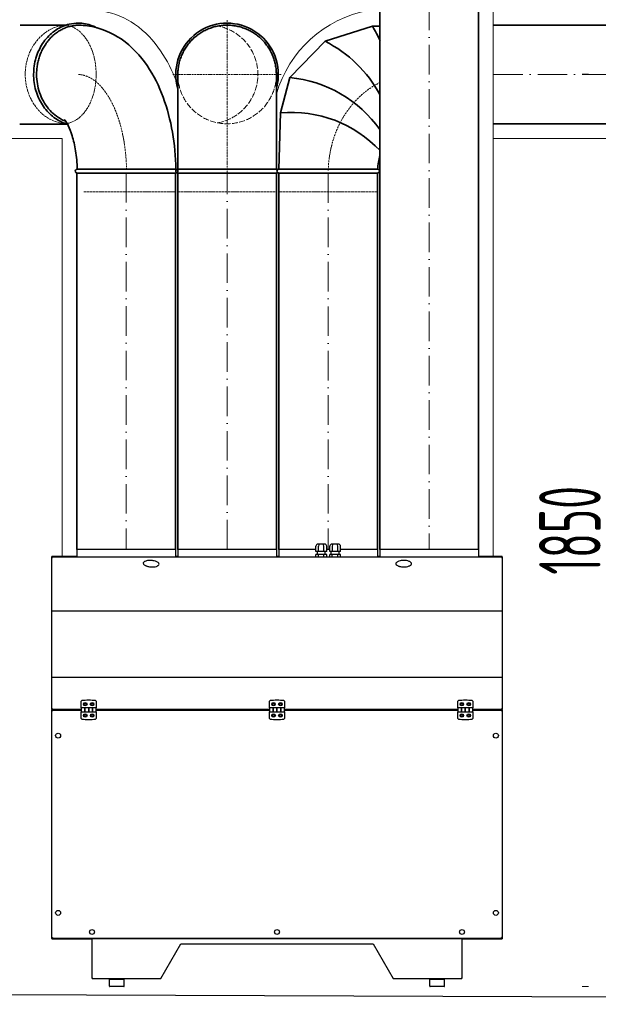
# Model space of a CAD drawing. Header units: millimetres. Extents: x -118717 to 8962, y 22910 to 145283.
# Tile 55 of 193: x -114637 to -113463, y 114164 to 116161. Entities that reach past the tile are written whole.
import ezdxf

# ---------------------------------------------------------------- set-up
doc = ezdxf.new("R2010")
doc.units = ezdxf.units.MM
doc.linetypes.add('ACAD_ISO02W100', pattern=[15, 12, -3])
doc.linetypes.add('ACAD_ISO10W100', pattern=[18, 12, -3, 0, -3])
for name, color, linetype, lineweight in [('UT_KOTY - DIMENZE', 7, 'Continuous', 5), ('VZT_01 SUP (PŘÍVOD) - OBRYS', 5, 'Continuous', 35), ('VZT_02 SUP (PŘÍVOD) - OSA', 5, 'ACAD_ISO10W100', 5), ('VZT_05 ETA (ODVOD) - OBRYS', 6, 'Continuous', 35), ('VZT_06 ETA (ODVOD) - OSA', 6, 'ACAD_ISO10W100', 5), ('VZT_08 ETA (ODVOD) - SKRYTÉ', 6, 'ACAD_ISO02W100', 5), ('VZT_09 ODA (SÁNÍ) - OBRYS', 3, 'Continuous', 35), ('VZT_0C ODA (SÁNÍ)', 3, 'Continuous', 35), ('VZT_10 ODA (SÁNÍ) - OSA', 3, 'ACAD_ISO10W100', 5), ('VZT_13 EHA (VÝFUK) - OBRYS', 14, 'Continuous', 35), ('VZT_14 EHA (VÝFUK) - OSA', 14, 'ACAD_ISO10W100', 5), ('VZT_21 ZAŘÍZENÍ - OBRYS', 1, 'Continuous', 30), ('VZT_IZOLACE - TEPELNÁ', 6, 'IZOLACE TEPELNA', 13)]:
    doc.layers.add(name, color=color, linetype=linetype, lineweight=lineweight)
for name, color, linetype, lineweight, plot in [('VZT_03 SUP (PŘÍVOD) - NETISK', 8, 'ACAD_ISO02W100', 5, False), ('VZT_07 ETA (ODVOD) - NETISK', 8, 'ACAD_ISO02W100', 5, False), ('VZT_11 ODA (SÁNÍ) - NETISK', 8, 'ACAD_ISO02W100', 5, False)]:
    doc.layers.add(name, color=color, linetype=linetype, lineweight=lineweight, plot=plot)
doc.styles.add('ISOCP 2.5', font='isocp.shx', dxfattribs={"width": 0.6, "height": 2.5})
doc.styles.get("Standard").update_dxf_attribs({"font": 'arial.ttf'})
doc.linetypes.add('IZOLACE TEPELNA', pattern='A,12.7,-1.5,["T",Standard,S=2.54,R=0,X=0,Y=-1.27],-3', length=17.2)

msp = doc.modelspace()

# ---------------------------------------------------------------- linework, layer by layer
at = {"color": 8}
msp.add_line((-117722.3, 114194.1), (-108932.5, 114164.1), dxfattribs=at)
at = {"layer": 'UT_KOTY - DIMENZE'}
for p, q in [((-113483.1, 116050.3), (-113495.6, 116050.3)), ((-113483.1, 114200.3), (-113495.6, 114200.3))]:
    msp.add_line(p, q, dxfattribs=at)
at = {"layer": 'VZT_01 SUP (PŘÍVOD) - OBRYS'}
for p, q in [((-114017.2, 116117.3), (-113921.1, 116147.7)), ((-113921.1, 116147.7), (-113906, 116148.1)), ((-114088.8, 116043.8), (-114017.2, 116117.3)), ((-114107.5, 115972), (-114088.8, 116043.8)), ((-114111, 115857.9), (-114107.5, 115972)), ((-113960.9, 115857.9), (-114111, 115857.9)), ((-113961, 115850), (-114111, 115850)), ((-113911, 115850), (-113961, 115850))]:
    msp.add_line(p, q, dxfattribs=at)
for points in [[(-112779.4, 116150), (-113676.1, 116150)], [(-112779.4, 115950), (-113676.1, 115950)], [(-114111, 115086.5), (-114111, 115850)], [(-113911, 115086.5), (-113911, 115850)]]:
    msp.add_lwpolyline(points, dxfattribs=at)
for centre, radius, start, end in [((-114279.4, 115940.8), 413.8, 25.4941, 29.9916), ((-114135.6, 115884.3), 261.3, 28.5366, 63.074), ((-114113.4, 115790.3), 254.7, 35.4774, 84.4527), ((-114085.1, 115727.1), 245.9, 43.224, 95.2202), ((-114111, 115854), 4, 90, 270), ((-113911, 115854), 4, 270, 86.503)]:
    msp.add_arc(centre, radius, start, end, dxfattribs=at)
msp.add_open_spline([(-113910.7, 115857.9), (-113910.2, 115867.4), (-113908.5, 115876.8), (-113906, 115885.6)], degree=3, dxfattribs=at)
msp.add_open_spline([(-113910.7, 115857.9), (-113910.8, 115857.9), (-113911.6, 115857.9), (-113916.3, 115857.9), (-113921.7, 115857.9), (-113936.8, 115857.9), (-113946.4, 115857.9), (-113958.6, 115857.9), (-113959.7, 115857.9), (-113960.9, 115857.9)], degree=3, knots=[367.976693, 367.976693, 367.976693, 367.976693, 390.710875, 390.710875, 429.832624, 429.832624, 468.991563, 468.991563, 473.053633, 473.053633, 473.053633, 473.053633], dxfattribs=at)
at = {"layer": 'VZT_02 SUP (PŘÍVOD) - OSA', "ltscale": 5}
for points in [[(-113676.1, 116050), (-112779.4, 116050)], [(-114011, 115850), (-114011, 115086.5)]]:
    msp.add_lwpolyline(points, dxfattribs=at)
at = {"layer": 'VZT_02 SUP (PŘÍVOD) - OSA', "ltscale": 0.3}
msp.add_open_spline([(-114010.9, 115855.5), (-114010.8, 115862.2), (-114010.3, 115869), (-114008.6, 115883.7), (-114007.3, 115891.6), (-114004.4, 115904.7), (-114003.1, 115909.8), (-114000.1, 115919.9), (-113998.5, 115924.8), (-113994.9, 115934.4), (-113992.9, 115939.1), (-113987.9, 115949.9), (-113984.8, 115956), (-113978.3, 115967.1), (-113974.9, 115972.2), (-113967.9, 115982.1), (-113964.1, 115986.9), (-113956.8, 115995.4), (-113953.2, 115999.1), (-113946.8, 116005.4), (-113943.9, 116008), (-113939.7, 116011.7), (-113938.3, 116012.8), (-113935.6, 116015), (-113934.2, 116016.1), (-113930, 116019.3), (-113927.1, 116021.3), (-113918.4, 116027.1), (-113912.4, 116030.6), (-113906.1, 116033.7), (-113906.1, 116033.7), (-113906, 116033.8)], degree=3, knots=[4.740305, 4.740305, 4.740305, 4.740305, 4.84117, 4.84117, 4.962452, 4.962452, 5.043284, 5.043284, 5.12187, 5.12187, 5.200456, 5.200456, 5.305852, 5.305852, 5.40208, 5.40208, 5.498307, 5.498307, 5.581323, 5.581323, 5.644651, 5.644651, 5.673667, 5.673667, 5.702683, 5.702683, 5.760714, 5.760714, 5.876778, 5.876778, 5.878239, 5.878239, 5.878239, 5.878239], dxfattribs=at)
at = {"layer": 'VZT_03 SUP (PŘÍVOD) - NETISK', "ltscale": 0.4}
for p, q in [((-114111, 115850), (-114111, 115812)), ((-113911, 115850), (-113911, 115812)), ((-113961, 115812), (-114111, 115812)), ((-113911, 115812), (-113961, 115812))]:
    msp.add_line(p, q, dxfattribs=at)
at = {"layer": 'VZT_05 ETA (ODVOD) - OBRYS'}
for p, q in [((-114316.2, 116050), (-114316.2, 115858.1)), ((-114116.2, 115858.1), (-114116.2, 116050)), ((-114316.2, 115858.1), (-114116.2, 115858.1)), ((-114316.2, 115850.1), (-114116.2, 115850.1))]:
    msp.add_line(p, q, dxfattribs=at)
for points in [[(-114316.2, 115850.1), (-114316.2, 115086.6)], [(-114116.2, 115850.1), (-114116.2, 115086.6)]]:
    msp.add_lwpolyline(points, dxfattribs=at)
for centre, radius, start, end in [((-114216.2, 116050.1), 104, 0, 195.9424), ((-114216.2, 116050.1), 104, 344.0576, 0), ((-114316.2, 115854.1), 4, 90, 270), ((-114116.2, 115854.1), 4, 47.9113, 90), ((-114116.2, 115854.1), 4, 270, 308.4968)]:
    msp.add_arc(centre, radius, start, end, dxfattribs=at)
msp.add_open_spline([(-114116.2, 116050), (-114116.2, 116051.6), (-114116.2, 116053.1), (-114116.3, 116056.3), (-114116.5, 116057.9), (-114116.8, 116061.2), (-114117, 116062.9), (-114117.5, 116066.2), (-114117.7, 116067.8), (-114118.4, 116071.1), (-114118.8, 116072.8), (-114119.6, 116076), (-114120, 116077.6), (-114121, 116080.8), (-114121.5, 116082.3), (-114122.6, 116085.4), (-114123.2, 116086.8), (-114124.4, 116089.7), (-114125, 116091.1), (-114126.4, 116094), (-114127.1, 116095.5), (-114128.6, 116098.4), (-114129.5, 116099.9), (-114131.2, 116102.7), (-114132.1, 116104.2), (-114133.9, 116107), (-114134.9, 116108.3), (-114136.9, 116111), (-114137.9, 116112.3), (-114140, 116114.9), (-114141.1, 116116.1), (-114143.3, 116118.5), (-114144.4, 116119.6), (-114146.5, 116121.8), (-114147.7, 116122.9), (-114150.1, 116125.1), (-114151.3, 116126.1), (-114153.8, 116128.2), (-114155.1, 116129.2), (-114157.8, 116131.2), (-114159.2, 116132.2), (-114162, 116134.1), (-114163.4, 116135), (-114166.3, 116136.7), (-114167.7, 116137.5), (-114170.7, 116139.1), (-114172.1, 116139.8), (-114175, 116141.2), (-114176.5, 116141.8), (-114179.3, 116143), (-114180.8, 116143.6), (-114183.8, 116144.6), (-114185.4, 116145.2), (-114188.5, 116146.1), (-114190.1, 116146.6), (-114193.4, 116147.4), (-114195, 116147.8), (-114198.3, 116148.4), (-114200, 116148.7), (-114203.3, 116149.2), (-114204.9, 116149.4), (-114208.2, 116149.7), (-114209.8, 116149.8), (-114213, 116150), (-114214.6, 116150), (-114216.2, 116150), (-114217.7, 116150), (-114219.3, 116150), (-114222.5, 116149.8), (-114224.1, 116149.7), (-114227.4, 116149.4), (-114229, 116149.2), (-114232.3, 116148.7), (-114234, 116148.4), (-114237.3, 116147.8), (-114238.9, 116147.4), (-114242.2, 116146.6), (-114243.8, 116146.1), (-114247, 116145.2), (-114248.5, 116144.6), (-114251.5, 116143.6), (-114253, 116143), (-114255.8, 116141.8), (-114257.3, 116141.2), (-114260.2, 116139.8), (-114261.6, 116139.1), (-114264.6, 116137.5), (-114266, 116136.7), (-114268.9, 116135), (-114270.3, 116134.1), (-114273.1, 116132.2), (-114274.5, 116131.2), (-114277.2, 116129.2), (-114278.5, 116128.2), (-114281, 116126.1), (-114282.2, 116125.1), (-114284.6, 116122.9), (-114285.8, 116121.8), (-114287.9, 116119.6), (-114289, 116118.5), (-114291.2, 116116.1), (-114292.3, 116114.9), (-114294.4, 116112.3), (-114295.4, 116111), (-114297.4, 116108.3), (-114298.4, 116107), (-114300.2, 116104.2), (-114301.1, 116102.7), (-114302.8, 116099.9), (-114303.7, 116098.4), (-114305.2, 116095.5), (-114305.9, 116094), (-114307.3, 116091.1), (-114307.9, 116089.7), (-114309.1, 116086.8), (-114309.7, 116085.4), (-114310.8, 116082.3), (-114311.3, 116080.8), (-114312.3, 116077.6), (-114312.7, 116076), (-114313.5, 116072.8), (-114313.9, 116071.1), (-114314.6, 116067.8), (-114314.8, 116066.2), (-114315.3, 116062.9), (-114315.5, 116061.2), (-114315.8, 116057.9), (-114316, 116056.3), (-114316.1, 116053.1), (-114316.2, 116051.6), (-114316.2, 116050)], degree=3, knots=[-148.058014, -148.058014, -148.058014, -148.058014, -143.505913, -143.505913, -138.87378, -138.87378, -134.241647, -134.241647, -129.609514, -129.609514, -124.977381, -124.977381, -120.345248, -120.345248, -115.713115, -115.713115, -111.080982, -111.080982, -106.451331, -106.451331, -101.82168, -101.82168, -97.192029, -97.192029, -92.562378, -92.562378, -87.932727, -87.932727, -83.303076, -83.303076, -78.673425, -78.673425, -74.043774, -74.043774, -69.415617, -69.415617, -64.787461, -64.787461, -60.159305, -60.159305, -55.531148, -55.531148, -50.902992, -50.902992, -46.274836, -46.274836, -41.646679, -41.646679, -37.018523, -37.018523, -32.391208, -32.391208, -27.763892, -27.763892, -23.136577, -23.136577, -18.509262, -18.509262, -13.881946, -13.881946, -9.254631, -9.254631, -4.627315, -4.627315, 0, 0, 0, 4.627315, 4.627315, 9.254631, 9.254631, 13.881946, 13.881946, 18.509262, 18.509262, 23.136577, 23.136577, 27.763892, 27.763892, 32.391208, 32.391208, 37.018523, 37.018523, 41.646679, 41.646679, 46.274836, 46.274836, 50.902992, 50.902992, 55.531148, 55.531148, 60.159305, 60.159305, 64.787461, 64.787461, 69.415617, 69.415617, 74.043774, 74.043774, 78.673425, 78.673425, 83.303076, 83.303076, 87.932727, 87.932727, 92.562378, 92.562378, 97.192029, 97.192029, 101.82168, 101.82168, 106.451331, 106.451331, 111.080982, 111.080982, 115.713115, 115.713115, 120.345248, 120.345248, 124.977381, 124.977381, 129.609514, 129.609514, 134.241647, 134.241647, 138.87378, 138.87378, 143.505913, 143.505913, 148.058014, 148.058014, 148.058014, 148.058014], dxfattribs=at)
for points in [[(-114316.2, 116050), (-114316.2, 116050), (-114316.2, 116050), (-114316.2, 116050)], [(-114116.2, 116050), (-114116.2, 116050), (-114116.2, 116050), (-114116.2, 116050)]]:
    msp.add_open_spline(points, degree=3, dxfattribs=at)
at = {"layer": 'VZT_06 ETA (ODVOD) - OSA', "ltscale": 0.3}
for p in [(-114216.2, 116160.1), (-114326.2, 116050.1), (-114106.2, 116050.1), (-114216.2, 115850.1)]:
    msp.add_line(p, (-114216.2, 116050.1), dxfattribs=at)
at = {"layer": 'VZT_06 ETA (ODVOD) - OSA', "ltscale": 5}
msp.add_lwpolyline([(-114216.2, 115086.6), (-114216.2, 115850.1)], dxfattribs=at)
at = {"layer": 'VZT_07 ETA (ODVOD) - NETISK', "ltscale": 0.4}
for p, q in [((-114316.2, 115850.1), (-114316.2, 115812.1)), ((-114116.2, 115850.1), (-114116.2, 115812.1)), ((-114316.2, 115812.1), (-114116.2, 115812.1))]:
    msp.add_line(p, q, dxfattribs=at)
at = {"layer": 'VZT_08 ETA (ODVOD) - SKRYTÉ'}
msp.add_circle((-114216.2, 116050.1), 100, dxfattribs=at)
msp.add_arc((-114253.7, 116050.1), 100, 280.8069, 79.1931, dxfattribs=at)
at = {"layer": 'VZT_09 ODA (SÁNÍ) - OBRYS'}
for p, q in [((-114520.1, 115850.1), (-114506.7, 115850.1)), ((-114506.7, 115858.1), (-114320.1, 115858.1)), ((-114506.7, 115850.1), (-114320.1, 115850.1))]:
    msp.add_line(p, q, dxfattribs=at)
for points in [[(-114521, 115086.5), (-114521, 115850.1)], [(-114321, 115086.5), (-114321, 115850.1)]]:
    msp.add_lwpolyline(points, dxfattribs=at)
for centre, start, end in [((-114520.1, 115854.1), 91.5245, 270), ((-114320.1, 115854.1), 270, 90)]:
    msp.add_arc(centre, 4, start, end, dxfattribs=at)
for points, knots in [([(-114540.1, 115949.2), (-114543.9, 115950.4), (-114547.7, 115951.7), (-114560.3, 115957.5), (-114568.7, 115963.2), (-114583.5, 115977.3), (-114589.9, 115985.8), (-114600.1, 116004.6), (-114603.9, 116015), (-114608.4, 116036.6), (-114609.2, 116047.8), (-114607.5, 116070), (-114605.2, 116080.9), (-114597.5, 116101.4), (-114592.2, 116110.9), (-114579.4, 116127.6), (-114571.7, 116134.7), (-114554.9, 116145.8), (-114545.8, 116149.8), (-114530.3, 116153.4), (-114524.2, 116154.1), (-114518.1, 116154.1)], [3.385034, 3.385034, 3.385034, 3.385034, 3.515349, 3.515349, 3.832996, 3.832996, 4.153055, 4.153055, 4.474817, 4.474817, 4.797342, 4.797342, 5.119991, 5.119991, 5.442211, 5.442211, 5.763196, 5.763196, 6.081976, 6.081976, 6.283185, 6.283185, 6.283185, 6.283185]), ([(-114512.1, 116149.9), (-114513.4, 116150), (-114514.8, 116150), (-114516.1, 116150), (-114517.4, 116150), (-114518.8, 116150), (-114521.6, 116149.9), (-114523, 116149.7), (-114525.8, 116149.4), (-114527.2, 116149.2), (-114530.1, 116148.7), (-114531.5, 116148.4), (-114534.4, 116147.8), (-114535.8, 116147.4), (-114538.6, 116146.6), (-114540, 116146.2), (-114542.8, 116145.2), (-114544.1, 116144.7), (-114546.7, 116143.6), (-114548, 116143), (-114550.4, 116141.8), (-114551.7, 116141.2), (-114554.2, 116139.8), (-114555.5, 116139.1), (-114558, 116137.6), (-114559.3, 116136.7), (-114561.7, 116135), (-114563, 116134.1), (-114565.4, 116132.2), (-114566.6, 116131.3), (-114568.9, 116129.3), (-114570, 116128.3), (-114572.3, 116126.2), (-114573.3, 116125.1), (-114575.4, 116122.9), (-114576.4, 116121.8), (-114578.3, 116119.7), (-114579.2, 116118.5), (-114581.1, 116116.1), (-114582, 116114.9), (-114583.8, 116112.4), (-114584.7, 116111), (-114586.4, 116108.4), (-114587.3, 116107), (-114588.9, 116104.2), (-114589.7, 116102.8), (-114591.2, 116099.9), (-114591.9, 116098.4), (-114593.2, 116095.5), (-114593.8, 116094.1), (-114595, 116091.2), (-114595.6, 116089.7), (-114596.6, 116086.9), (-114597.1, 116085.4), (-114598, 116082.4), (-114598.5, 116080.8), (-114599.3, 116077.7), (-114599.7, 116076.1), (-114600.4, 116072.8), (-114600.7, 116071.2), (-114601.3, 116067.9), (-114601.5, 116066.2), (-114602, 116062.9), (-114602.1, 116061.2), (-114602.4, 116057.9), (-114602.5, 116056.3), (-114602.6, 116053.1), (-114602.7, 116051.6), (-114602.7, 116050.1)], [-4.523656, -4.523656, -4.523656, -4.523656, 0, 0, 0, 4.627315, 4.627315, 9.254631, 9.254631, 13.881946, 13.881946, 18.509262, 18.509262, 23.136577, 23.136577, 27.763892, 27.763892, 32.391208, 32.391208, 37.018523, 37.018523, 41.646679, 41.646679, 46.274836, 46.274836, 50.902992, 50.902992, 55.531148, 55.531148, 60.159305, 60.159305, 64.787461, 64.787461, 69.415617, 69.415617, 74.043774, 74.043774, 78.673425, 78.673425, 83.303076, 83.303076, 87.932727, 87.932727, 92.562378, 92.562378, 97.192029, 97.192029, 101.82168, 101.82168, 106.451331, 106.451331, 111.080982, 111.080982, 115.713115, 115.713115, 120.345248, 120.345248, 124.977381, 124.977381, 129.609514, 129.609514, 134.241647, 134.241647, 138.87378, 138.87378, 143.505913, 143.505913, 148.058014, 148.058014, 148.058014, 148.058014]), ([(-114518.1, 116154.1), (-114508.5, 116154.1), (-114498.9, 116152.4), (-114486.7, 116147.8), (-114483.7, 116146.4), (-114480.8, 116144.9)], [0, 0, 0, 0, 0.3160273, 0.3160273, 0.4218793, 0.4218793, 0.4218793, 0.4218793]), ([(-114320.1, 115858.1), (-114320.5, 115883.3), (-114322.8, 115908.5), (-114331.3, 115957.4), (-114337.5, 115981.1), (-114354.3, 116026.4), (-114364.8, 116048), (-114392.2, 116088), (-114409.1, 116106.8), (-114449.4, 116134.3), (-114471.4, 116144.1), (-114500.9, 116149), (-114506.5, 116149.6), (-114512.1, 116149.9)], [4.744392, 4.744392, 4.744392, 4.744392, 5.046815, 5.046815, 5.349238, 5.349238, 5.65166, 5.65166, 5.954083, 5.954083, 6.200336, 6.200336, 6.256506, 6.256506, 6.256506, 6.256506]), ([(-114602.7, 116050.1), (-114602.7, 116037.5), (-114600.6, 116024.9), (-114592.5, 116001.1), (-114586.3, 115990), (-114570.6, 115971.1), (-114561.3, 115963.6), (-114548.5, 115957.1), (-114546, 115956), (-114543.5, 115955)], [157.533456, 157.533456, 157.533456, 157.533456, 195.393508, 195.393508, 234.551342, 234.551342, 273.721472, 273.721472, 282.98386, 282.98386, 282.98386, 282.98386]), ([(-114520.2, 115858.1), (-114520.5, 115870.8), (-114521.7, 115883.3), (-114525.3, 115906.2), (-114527.8, 115916.7), (-114533.1, 115933.9), (-114535.9, 115941), (-114540.9, 115951), (-114543.1, 115954.5), (-114545.5, 115957.7), (-114546.1, 115958.3), (-114546.1, 115958.3)], [4.765757, 4.765757, 4.765757, 4.765757, 5.019804, 5.019804, 5.265248, 5.265248, 5.490505, 5.490505, 5.689018, 5.689018, 5.824808, 5.824808, 5.824808, 5.824808]), ([(-114520.2, 115858.1), (-114520.2, 115858.1), (-114520, 115858.1), (-114518.5, 115858.1), (-114514.8, 115858.1), (-114508.1, 115858.1), (-114507.4, 115858.1), (-114506.7, 115858.1)], [420.606475, 420.606475, 420.606475, 420.606475, 429.832624, 429.832624, 468.991563, 468.991563, 473.053633, 473.053633, 473.053633, 473.053633])]:
    msp.add_open_spline(points, degree=3, knots=knots, dxfattribs=at)
at = {"layer": 'VZT_0C ODA (SÁNÍ)'}
for p, q in [((-114636.3, 116150.3), (-114543.3, 116150.3)), ((-114636.4, 115949.2), (-114541, 115949.5))]:
    msp.add_line(p, q, dxfattribs=at)
at = {"layer": 'VZT_10 ODA (SÁNÍ) - OSA', "ltscale": 5}
msp.add_lwpolyline([(-114421, 115850.1), (-114421, 115086.5)], dxfattribs=at)
at = {"layer": 'VZT_10 ODA (SÁNÍ) - OSA', "ltscale": 0.3}
msp.add_open_spline([(-114420.1, 115856.5), (-114420.2, 115863.8), (-114420.6, 115871), (-114421.6, 115885.9), (-114422.4, 115893.4), (-114423.9, 115905.2), (-114424.5, 115909.4), (-114425.7, 115916.5), (-114426.2, 115919.3), (-114427.3, 115924.8), (-114427.9, 115927.6), (-114429.6, 115935.7), (-114430.9, 115941), (-114433.6, 115950.8), (-114435, 115955.3), (-114437.7, 115963.6), (-114439, 115967.4), (-114441.9, 115974.9), (-114443.4, 115978.5), (-114447.3, 115987.6), (-114449.9, 115992.8), (-114453.6, 115999.7), (-114454.7, 116001.6), (-114456.8, 116005), (-114457.7, 116006.5), (-114459.3, 116008.9), (-114459.9, 116009.8), (-114461.1, 116011.7), (-114461.7, 116012.6), (-114463.6, 116015.2), (-114464.9, 116017), (-114468.4, 116021.5), (-114470.7, 116024.2), (-114475.3, 116029.1), (-114477.6, 116031.4), (-114482.5, 116035.6), (-114485, 116037.5), (-114487.8, 116039.4), (-114488, 116039.5), (-114488.3, 116039.7), (-114488.4, 116039.8), (-114488.9, 116040.2), (-114489.2, 116040.4), (-114490.1, 116040.9), (-114490.7, 116041.3), (-114492.6, 116042.5), (-114494, 116043.2), (-114497.5, 116045), (-114499.7, 116045.9), (-114504.1, 116047.6), (-114506.2, 116048.3), (-114509.1, 116048.9), (-114509.9, 116049.1), (-114511, 116049.3), (-114511.3, 116049.4), (-114511.9, 116049.5), (-114512.1, 116049.5), (-114512.7, 116049.6), (-114512.9, 116049.6), (-114513.7, 116049.7), (-114514.2, 116049.8), (-114515.6, 116050), (-114516.5, 116050), (-114517.4, 116050.1)], degree=3, knots=[4.744392, 4.744392, 4.744392, 4.744392, 4.853278, 4.853278, 4.9688, 4.9688, 5.035636, 5.035636, 5.080038, 5.080038, 5.124441, 5.124441, 5.213246, 5.213246, 5.292133, 5.292133, 5.361992, 5.361992, 5.43185, 5.43185, 5.542799, 5.542799, 5.586207, 5.586207, 5.622358, 5.622358, 5.64496, 5.64496, 5.66744, 5.66744, 5.712402, 5.712402, 5.792576, 5.792576, 5.872749, 5.872749, 5.952922, 5.952922, 5.957962, 5.957962, 5.963002, 5.963002, 5.973081, 5.973081, 5.99324, 5.99324, 6.033558, 6.033558, 6.099044, 6.099044, 6.164529, 6.164529, 6.187944, 6.187944, 6.198634, 6.198634, 6.206336, 6.206336, 6.214038, 6.214038, 6.229442, 6.229442, 6.256506, 6.256506, 6.256506, 6.256506], dxfattribs=at)
at = {"layer": 'VZT_11 ODA (SÁNÍ) - NETISK', "ltscale": 0.4}
for p, q in [((-114520.1, 115850.1), (-114520.1, 115812.1)), ((-114320.1, 115841.7), (-114320.1, 115803.7)), ((-114506.7, 115812.1), (-114320.1, 115812.1))]:
    msp.add_line(p, q, dxfattribs=at)
at = {"layer": 'VZT_11 ODA (SÁNÍ) - NETISK', "ltscale": 0.4, "extrusion": (1.64399e-16, 1.87637e-18, -1)}
msp.add_ellipse((-114539.1, 116050.1), major_axis=(0, -100), ratio=0.866025, start_param=0.04924, end_param=3.092352, dxfattribs=at)
at = {"layer": 'VZT_11 ODA (SÁNÍ) - NETISK', "ltscale": 0.4}
msp.add_ellipse((-114547.9, 116050.1), major_axis=(0, -100), ratio=0.660473, start_param=0.04924, end_param=3.092352, dxfattribs=at)
at = {"layer": 'VZT_13 EHA (VÝFUK) - OBRYS'}
for points in [[(-113906, 115086.5), (-113906, 116200.1)], [(-113706, 115086.5), (-113706, 116200.1)]]:
    msp.add_lwpolyline(points, dxfattribs=at)
at = {"layer": 'VZT_14 EHA (VÝFUK) - OSA', "ltscale": 5}
msp.add_lwpolyline([(-113806, 116200.1), (-113806, 115086.5)], dxfattribs=at)
at = {"layer": 'VZT_21 ZAŘÍZENÍ - OBRYS'}
for p, q in [((-114321, 115086.5), (-114521, 115086.5)), ((-114521, 115086.5), (-114521, 115071.8)), ((-114321, 115086.5), (-114321, 115071.8)), ((-114116, 115086.5), (-114316, 115086.5)), ((-114316, 115086.5), (-114316, 115071.8)), ((-114116, 115086.5), (-114116, 115071.8)), ((-114035.9, 115086.5), (-114111, 115086.5)), ((-114111, 115086.5), (-114111, 115071.8)), ((-114035.9, 115082.4), (-114035.9, 115093.4)), ((-114028.3, 115097.4), (-114031.3, 115097.4)), ((-114030.6, 115082.4), (-114030.6, 115093.4)), ((-114021.9, 115097.4), (-114028.3, 115097.4)), ((-114018.6, 115097.4), (-114021.9, 115097.4)), ((-114019.7, 115082.4), (-114019.7, 115093.4)), ((-114014, 115082.4), (-114014, 115093.4)), ((-114007.9, 115086.5), (-114014, 115086.5)), ((-114007.9, 115082.4), (-114007.9, 115093.4)), ((-114000.3, 115097.4), (-114003.3, 115097.4)), ((-114002.6, 115082.4), (-114002.6, 115093.4)), ((-113993.9, 115097.4), (-114000.3, 115097.4)), ((-113990.6, 115097.4), (-113993.9, 115097.4)), ((-113991.7, 115082.4), (-113991.7, 115093.4)), ((-113986, 115082.4), (-113986, 115093.4)), ((-113911, 115086.5), (-113986, 115086.5)), ((-113911, 115086.5), (-113911, 115071.8)), ((-113706, 115086.5), (-113906, 115086.5)), ((-113906, 115086.5), (-113906, 115071.8)), ((-113706, 115086.5), (-113706, 115071.8)), ((-114521, 115072.6), (-114572, 115072.6)), ((-114572, 115071.8), (-114572, 115072.6)), ((-114572, 115071.8), (-113657.8, 115071.8)), ((-114572, 115070.9), (-114572, 115071.8)), ((-114572, 115070.9), (-114572, 115070.8)), ((-114571.4, 115070.8), (-114572, 115070.8)), ((-114572, 114762.8), (-114572, 115070.8)), ((-114570.5, 115070.2), (-114570.4, 115070.2)), ((-114316, 115072.6), (-114321, 115072.6)), ((-114111, 115072.6), (-114116, 115072.6)), ((-114030.6, 115082.4), (-114035.9, 115082.4)), ((-114030.7, 115076.4), (-114035.9, 115076.4)), ((-114035.9, 115071.8), (-114035.9, 115076.4)), ((-114033, 115076.4), (-114033, 115082.4)), ((-114019.7, 115076.4), (-114030.7, 115076.4)), ((-114030.7, 115071.8), (-114030.7, 115076.4)), ((-114019.7, 115082.4), (-114030.6, 115082.4)), ((-114014, 115082.4), (-114019.7, 115082.4)), ((-114014, 115076.4), (-114019.7, 115076.4)), ((-114019.7, 115071.8), (-114019.7, 115076.4)), ((-114017, 115076.4), (-114017, 115082.4)), ((-114014, 115071.8), (-114014, 115076.4)), ((-114002.6, 115082.4), (-114007.9, 115082.4)), ((-114002.7, 115076.4), (-114007.9, 115076.4)), ((-114007.9, 115071.8), (-114007.9, 115076.4)), ((-114005, 115076.4), (-114005, 115082.4)), ((-113991.7, 115076.4), (-114002.7, 115076.4)), ((-114002.7, 115071.8), (-114002.7, 115076.4)), ((-113991.7, 115082.4), (-114002.6, 115082.4)), ((-113986, 115082.4), (-113991.7, 115082.4)), ((-113986, 115076.4), (-113991.7, 115076.4)), ((-113991.7, 115071.8), (-113991.7, 115076.4)), ((-113989, 115076.4), (-113989, 115082.4)), ((-113986, 115071.8), (-113986, 115076.4)), ((-113906, 115072.6), (-113911, 115072.6)), ((-113657.8, 115072.6), (-113706, 115072.6)), ((-113658.3, 115070.8), (-113657.8, 115070.8)), ((-113657.8, 115071.8), (-113657.8, 115072.6)), ((-113657.8, 115071.8), (-113657.8, 115070.9)), ((-113657.8, 115070.8), (-113657.8, 115070.9)), ((-113657.8, 115070.8), (-113657.8, 114762.8)), ((-114512, 114765.3), (-114512, 114779.1)), ((-114482, 114779.1), (-114482, 114765.3)), ((-114129.9, 114765.3), (-114129.9, 114779.1)), ((-114099.9, 114779.1), (-114099.9, 114765.3)), ((-113747.8, 114765.3), (-113747.8, 114779.1)), ((-113717.8, 114779.1), (-113717.8, 114765.3)), ((-114571.4, 114762.8), (-114572, 114762.8)), ((-114572, 114762.8), (-114572, 114762.7)), ((-114572, 114761.8), (-114572, 114762.7)), ((-114512, 114761.8), (-114572, 114761.8)), ((-114572, 114761.8), (-114572, 114760.8)), ((-114572, 114760.8), (-114512, 114760.8)), ((-114572, 114759.9), (-114572, 114760.8)), ((-114572, 114759.9), (-114572, 114759.8)), ((-114571.4, 114759.8), (-114572, 114759.8)), ((-114572, 114298.8), (-114572, 114759.8)), ((-114571.1, 114761.8), (-114571.1, 114760.8)), ((-114570.7, 114763.2), (-114570.9, 114763.2)), ((-114570.8, 114759.4), (-114570.8, 114759.5)), ((-114482, 114765.3), (-114512, 114765.3)), ((-114512, 114765.3), (-114512, 114757.3)), ((-114512, 114757.3), (-114482, 114757.3)), ((-114512, 114743.5), (-114512, 114757.3)), ((-114504.5, 114757.3), (-114504.5, 114765.3)), ((-114504.5, 114765.3), (-114504.5, 114757.3)), ((-114497, 114765.3), (-114497, 114757.3)), ((-114497, 114757.3), (-114497, 114765.3)), ((-114489.5, 114757.3), (-114489.5, 114765.3)), ((-114489.5, 114765.3), (-114489.5, 114757.3)), ((-114482, 114757.3), (-114482, 114765.3)), ((-114129.9, 114761.8), (-114482, 114761.8)), ((-114482, 114760.8), (-114129.9, 114760.8)), ((-114482, 114757.3), (-114482, 114743.5)), ((-114099.9, 114765.3), (-114129.9, 114765.3)), ((-114129.9, 114765.3), (-114129.9, 114757.3)), ((-114129.9, 114757.3), (-114099.9, 114757.3)), ((-114129.9, 114743.5), (-114129.9, 114757.3)), ((-114122.4, 114765.3), (-114122.4, 114757.3)), ((-114122.4, 114757.3), (-114122.4, 114765.3)), ((-114114.9, 114757.3), (-114114.9, 114765.3)), ((-114114.9, 114765.3), (-114114.9, 114757.3)), ((-114107.4, 114765.3), (-114107.4, 114757.3)), ((-114107.4, 114757.3), (-114107.4, 114765.3)), ((-114099.9, 114757.3), (-114099.9, 114765.3)), ((-113747.8, 114761.8), (-114099.9, 114761.8)), ((-114099.9, 114760.8), (-113747.8, 114760.8)), ((-114099.9, 114757.3), (-114099.9, 114743.5)), ((-113717.8, 114765.3), (-113747.8, 114765.3)), ((-113747.8, 114765.3), (-113747.8, 114757.3)), ((-113747.8, 114757.3), (-113717.8, 114757.3)), ((-113747.8, 114743.5), (-113747.8, 114757.3)), ((-113740.3, 114765.3), (-113740.3, 114757.3)), ((-113740.3, 114757.3), (-113740.3, 114765.3)), ((-113732.8, 114757.3), (-113732.8, 114765.3)), ((-113732.8, 114765.3), (-113732.8, 114757.3)), ((-113725.3, 114765.3), (-113725.3, 114757.3)), ((-113725.3, 114757.3), (-113725.3, 114765.3)), ((-113717.8, 114757.3), (-113717.8, 114765.3)), ((-113657.8, 114761.8), (-113717.8, 114761.8)), ((-113717.8, 114760.8), (-113657.8, 114760.8)), ((-113717.8, 114757.3), (-113717.8, 114743.5)), ((-113659, 114759.4), (-113659, 114759.5)), ((-113658.7, 114760.8), (-113658.7, 114761.8)), ((-113658.3, 114762.8), (-113657.8, 114762.8)), ((-113658.3, 114759.8), (-113657.8, 114759.8)), ((-113657.8, 114762.7), (-113657.8, 114762.8)), ((-113657.8, 114762.7), (-113657.8, 114761.8)), ((-113657.8, 114760.8), (-113657.8, 114761.8)), ((-113657.8, 114760.8), (-113657.8, 114759.9)), ((-113657.8, 114759.8), (-113657.8, 114759.9)), ((-113657.8, 114759.8), (-113657.8, 114298.8)), ((-114571.4, 114298.8), (-114572, 114298.8)), ((-114572, 114298.8), (-114572, 114298.7)), ((-114572, 114297.8), (-114572, 114298.7)), ((-113657.8, 114297.8), (-114572, 114297.8)), ((-114572, 114297.8), (-114572, 114297.6)), ((-114571.1, 114297.6), (-114572, 114297.6)), ((-114572, 114297.5), (-114489.9, 114297.5)), ((-114572, 114297.5), (-114572, 114296.6)), ((-114572, 114296.6), (-114489.9, 114296.6)), ((-114571.1, 114297.8), (-114571.1, 114297.6)), ((-114570.8, 114299.2), (-114570.8, 114299.2)), ((-114570.7, 114299.3), (-114570.7, 114299.2)), ((-114489.9, 114296.9), (-114489.9, 114297.8)), ((-113739.9, 114296.9), (-114489.9, 114296.9)), ((-114489.9, 114296.9), (-114489.9, 114296.5)), ((-114489.9, 114216.6), (-114489.9, 114296.5)), ((-113739.9, 114296.9), (-113739.9, 114297.8)), ((-113739.9, 114297.5), (-113657.8, 114297.5)), ((-113739.9, 114296.9), (-113739.9, 114296.5)), ((-113739.9, 114296.6), (-113657.8, 114296.6)), ((-113739.9, 114296.5), (-113739.9, 114216.6)), ((-113659, 114299.2), (-113659, 114299.2)), ((-113658.7, 114297.6), (-113658.7, 114297.8)), ((-113658.7, 114297.6), (-113657.8, 114297.6)), ((-113658.3, 114298.8), (-113657.8, 114298.8)), ((-113657.8, 114298.7), (-113657.8, 114298.8)), ((-113657.8, 114298.7), (-113657.8, 114297.8)), ((-113657.8, 114297.6), (-113657.8, 114297.8)), ((-113657.8, 114297.5), (-113657.8, 114296.6)), ((-114489.9, 114217.5), (-114489.9, 114216.6)), ((-114454.9, 114200.6), (-114454.9, 114214.6)), ((-114454.4, 114215.1), (-114425.4, 114215.1)), ((-114447.4, 114216.6), (-114447.4, 114215.1)), ((-114432.4, 114216.6), (-114432.4, 114215.1)), ((-114424.9, 114200.6), (-114424.9, 114214.6)), ((-113804.9, 114200.6), (-113804.9, 114214.6)), ((-113804.4, 114215.1), (-113775.4, 114215.1)), ((-113797.4, 114216.6), (-113797.4, 114215.1)), ((-113782.4, 114216.6), (-113782.4, 114215.1)), ((-113774.9, 114200.6), (-113774.9, 114214.6)), ((-113739.9, 114216.6), (-113739.9, 114217.5)), ((-114425.4, 114200.1), (-114454.4, 114200.1)), ((-113775.4, 114200.1), (-113804.4, 114200.1))]:
    msp.add_line(p, q, dxfattribs=at)
for points in [[(-113657.8, 114961.6), (-114572, 114961.6)], [(-113657.8, 114826.7), (-114572, 114826.7)], [(-114489.9, 114216.6), (-114350.4, 114216.6), (-114309.9, 114286.7), (-113919.9, 114286.7), (-113879.4, 114216.6), (-113739.9, 114216.6)]]:
    msp.add_lwpolyline(points, dxfattribs=at)
for centre, radius in [((-114504, 114772.8), 3.63), ((-114504, 114772.8), 2.13), ((-114490, 114772.8), 3.63), ((-114490, 114772.8), 2.13), ((-114121.9, 114772.8), 3.62), ((-114121.9, 114772.8), 2.12), ((-114107.9, 114772.8), 3.62), ((-114107.9, 114772.8), 2.12), ((-113739.8, 114772.8), 3.62), ((-113739.8, 114772.8), 2.12), ((-113725.8, 114772.8), 3.62), ((-113725.8, 114772.8), 2.12), ((-114504, 114749.8), 3.62), ((-114504, 114749.8), 2.12), ((-114490, 114749.8), 3.62), ((-114490, 114749.8), 2.12), ((-114121.9, 114749.8), 3.63), ((-114121.9, 114749.8), 2.13), ((-114107.9, 114749.8), 3.63), ((-114107.9, 114749.8), 2.13), ((-113739.8, 114749.8), 3.63), ((-113739.8, 114749.8), 2.13), ((-113725.8, 114749.8), 3.63), ((-113725.8, 114749.8), 2.13), ((-114559, 114709.1), 5), ((-113670.8, 114709.1), 5), ((-114559, 114349.5), 5), ((-113670.8, 114349.5), 5), ((-114490.3, 114310.8), 5), ((-114114.9, 114310.8), 5), ((-113739.5, 114310.8), 5)]:
    msp.add_circle(centre, radius, dxfattribs=at)
for centre, radius, start, end in [((-114511, 114779.1), 1, 95.7806, 180), ((-114497, 114640.8), 140, 84.2194, 95.7806), ((-114483, 114779.1), 1, 0, 84.2194), ((-114128.9, 114779.1), 1, 95.7806, 180), ((-114114.9, 114640.8), 140, 84.2194, 95.7806), ((-114100.9, 114779.1), 1, 0, 84.2194), ((-113746.8, 114779.1), 1, 95.7806, 180), ((-113732.8, 114640.8), 140, 84.2194, 95.7806), ((-113718.8, 114779.1), 1, 0, 84.2194), ((-114511, 114743.5), 1, 180, 264.2194), ((-114497, 114881.8), 140, 264.2194, 275.7806), ((-114483, 114743.5), 1, 275.7806, 0), ((-114128.9, 114743.5), 1, 180, 264.2194), ((-114114.9, 114881.8), 140, 264.2194, 275.7806), ((-114100.9, 114743.5), 1, 275.7806, 0), ((-113746.8, 114743.5), 1, 180, 264.2194), ((-113732.8, 114881.8), 140, 264.2194, 275.7806), ((-113718.8, 114743.5), 1, 275.7806, 0), ((-114454.4, 114214.6), 0.5, 90, 180), ((-114425.4, 114214.6), 0.5, 0, 90), ((-113804.4, 114214.6), 0.5, 90, 180), ((-113775.4, 114214.6), 0.5, 0, 90), ((-114454.4, 114200.6), 0.5, 180, 270), ((-114425.4, 114200.6), 0.5, 270, 0), ((-113804.4, 114200.6), 0.5, 180, 270), ((-113775.4, 114200.6), 0.5, 270, 0)]:
    msp.add_arc(centre, radius, start, end, dxfattribs=at)
for centre, major_axis, ratio, start_param, end_param in [((-114031.3, 115093.4), (4.62, 0), 0.866176, 1.570796, 3.141593), ((-114028.3, 115093.4), (0, 4), 0.59592, 0, 1.570796), ((-114021.9, 115093.4), (0, 4), 0.558579, 4.712389, 6.283185), ((-114018.6, 115093.4), (-4.62, 0), 0.866176, 3.141593, 4.712389), ((-114003.3, 115093.4), (4.62, 0), 0.866176, 1.570796, 3.141593), ((-114000.3, 115093.4), (0, 4), 0.59592, 0, 1.570796), ((-113993.9, 115093.4), (0, 4), 0.558579, 4.712389, 6.283185), ((-113990.6, 115093.4), (-4.62, 0), 0.866176, 3.141593, 4.712389)]:
    msp.add_ellipse(centre, major_axis=major_axis, ratio=ratio, start_param=start_param, end_param=end_param, dxfattribs=at)
for points, knots in [([(-114572, 115071.8), (-114571.6, 115071.8), (-114571.1, 115071.4), (-114570.7, 115070.8), (-114570.6, 115070.6), (-114570.4, 115070.3), (-114570.3, 115070.1)], [-1, -1, -1, -1, -0.246936, -0.246936, -0.246936, 0, 0, 0, 0]), ([(-114570.4, 115070.2), (-114570.9, 115070.6), (-114571.4, 115070.9), (-114571.8, 115070.9), (-114571.9, 115070.9), (-114571.9, 115070.9), (-114572, 115070.9)], [0.0797862, 0.0797862, 0.0797862, 0.0797862, 0.9092253, 0.9092253, 0.9092253, 1, 1, 1, 1]), ([(-114571.9, 115070.7), (-114571.7, 115070.5), (-114571.4, 115070.4), (-114570.9, 115070.3), (-114570.7, 115070.2), (-114570.5, 115070.2), (-114570.3, 115070.1)], [-0.7752376, -0.7752376, -0.7752376, -0.7752376, -0.2469362, -0.2469362, -0.2469362, 0, 0, 0, 0]), ([(-113657.8, 115071.8), (-113658.2, 115071.8), (-113658.6, 115071.4), (-113659.1, 115070.8), (-113659.2, 115070.6), (-113659.3, 115070.3), (-113659.5, 115070.1)], [-1, -1, -1, -1, -0.246936, -0.246936, -0.246936, 0, 0, 0, 0]), ([(-113659.5, 115070.1), (-113659, 115070.5), (-113658.5, 115070.9), (-113657.9, 115070.9), (-113657.9, 115070.9), (-113657.8, 115070.9), (-113657.8, 115070.9)], [0, 0, 0, 0, 0.909225, 0.909225, 0.909225, 1, 1, 1, 1]), ([(-113657.9, 115070.7), (-113658, 115070.5), (-113658.4, 115070.4), (-113658.8, 115070.3), (-113659, 115070.2), (-113659.3, 115070.2), (-113659.5, 115070.1)], [-0.7752376, -0.7752376, -0.7752376, -0.7752376, -0.2469362, -0.2469362, -0.2469362, 0, 0, 0, 0]), ([(-114369.9, 115064.3), (-114371.6, 115064.4), (-114373.3, 115064.4), (-114376.7, 115064.1), (-114378.3, 115063.8), (-114380.8, 115063.2), (-114381.8, 115062.9), (-114383.4, 115062.1), (-114384, 115061.8), (-114384.9, 115061.1), (-114385.3, 115060.8), (-114385.8, 115060.1), (-114386, 115059.9), (-114386.2, 115059.3), (-114386.2, 115059), (-114386.3, 115058.8)], [-1.679434, -1.679434, -1.679434, -1.679434, -1.178447, -1.178447, -0.70852, -0.70852, -0.414815, -0.414815, -0.231249, -0.231249, -0.116521, -0.116521, -0.044816, -0.044816, 0, 0, 0, 0]), ([(-114386.3, 115058.8), (-114386.3, 115058), (-114385.9, 115057.3), (-114385.2, 115056.2), (-114384.8, 115055.9), (-114383.5, 115054.9), (-114382.7, 115054.4), (-114381.3, 115053.7), (-114380.8, 115053.5), (-114379.9, 115053.2), (-114379.5, 115053), (-114378.5, 115052.7), (-114377.8, 115052.5), (-114376, 115052), (-114374.8, 115051.8), (-114372.7, 115051.5), (-114371.7, 115051.4), (-114370.7, 115051.3)], [-1.676041, -1.676041, -1.676041, -1.676041, -1.527292, -1.527292, -1.378544, -1.378544, -1.110377, -1.110377, -0.942773, -0.942773, -0.83802, -0.83802, -0.628515, -0.628515, -0.293307, -0.293307, 0, 0, 0, 0]), ([(-114370.7, 115051.3), (-114370, 115051.3), (-114369.2, 115051.2), (-114367.3, 115051.2), (-114366.2, 115051.3), (-114363.2, 115051.5), (-114361.3, 115051.8), (-114358.5, 115052.7), (-114357.5, 115053.2), (-114356.1, 115054.1), (-114355.6, 115054.4), (-114354.8, 115055.4), (-114354.4, 115056), (-114354.3, 115056.8)], [-1.681982, -1.681982, -1.681982, -1.681982, -1.471734, -1.471734, -1.135338, -1.135338, -0.597103, -0.597103, -0.298552, -0.298552, -0.149276, -0.149276, 0, 0, 0, 0]), ([(-114354.3, 115056.8), (-114354.3, 115057.6), (-114354.6, 115058.3), (-114355.3, 115059.4), (-114355.7, 115059.8), (-114357, 115060.9), (-114358, 115061.4), (-114360.6, 115062.7), (-114362.4, 115063.2), (-114365.4, 115063.8), (-114366.6, 115064), (-114368.4, 115064.2), (-114369.2, 115064.3), (-114369.9, 115064.3)], [-1.681982, -1.681982, -1.681982, -1.681982, -1.532706, -1.532706, -1.38343, -1.38343, -1.084878, -1.084878, -0.546644, -0.546644, -0.210248, -0.210248, 0, 0, 0, 0]), ([(-113857.8, 115064.3), (-113859.5, 115064.3), (-113861.2, 115064.2), (-113864.5, 115063.7), (-113866.1, 115063.3), (-113868.7, 115062.5), (-113869.6, 115062.1), (-113871.1, 115061.3), (-113871.7, 115061), (-113872.6, 115060.2), (-113872.9, 115059.9), (-113873.4, 115059.2), (-113873.6, 115058.9), (-113873.7, 115058.3), (-113873.8, 115058.1), (-113873.8, 115057.8)], [-1.679434, -1.679434, -1.679434, -1.679434, -1.178447, -1.178447, -0.70852, -0.70852, -0.414815, -0.414815, -0.231249, -0.231249, -0.116521, -0.116521, -0.044816, -0.044816, 0, 0, 0, 0]), ([(-113873.8, 115057.8), (-113873.8, 115057), (-113873.4, 115056.3), (-113872.6, 115055.3), (-113872.1, 115055), (-113870.8, 115054.1), (-113870, 115053.7), (-113868.5, 115053.1), (-113868, 115052.9), (-113867.1, 115052.6), (-113866.7, 115052.5), (-113865.7, 115052.2), (-113865, 115052.1), (-113863.1, 115051.7), (-113862, 115051.6), (-113859.8, 115051.4), (-113858.8, 115051.3), (-113857.8, 115051.3)], [-1.676041, -1.676041, -1.676041, -1.676041, -1.527292, -1.527292, -1.378544, -1.378544, -1.110377, -1.110377, -0.942773, -0.942773, -0.83802, -0.83802, -0.628515, -0.628515, -0.293307, -0.293307, 0, 0, 0, 0]), ([(-113841.8, 115057.8), (-113841.8, 115058.6), (-113842.1, 115059.3), (-113842.9, 115060.3), (-113843.4, 115060.7), (-113844.7, 115061.7), (-113845.7, 115062.2), (-113848.5, 115063.2), (-113850.3, 115063.7), (-113853.3, 115064.1), (-113854.5, 115064.2), (-113856.3, 115064.3), (-113857.1, 115064.3), (-113857.8, 115064.3)], [-1.681982, -1.681982, -1.681982, -1.681982, -1.532706, -1.532706, -1.38343, -1.38343, -1.084878, -1.084878, -0.546644, -0.546644, -0.210248, -0.210248, 0, 0, 0, 0]), ([(-113857.8, 115051.3), (-113857.1, 115051.3), (-113856.3, 115051.3), (-113854.5, 115051.4), (-113853.3, 115051.5), (-113850.3, 115052), (-113848.5, 115052.4), (-113845.7, 115053.5), (-113844.7, 115053.9), (-113843.4, 115054.9), (-113842.9, 115055.3), (-113842.1, 115056.3), (-113841.8, 115057), (-113841.8, 115057.8)], [-1.681982, -1.681982, -1.681982, -1.681982, -1.471734, -1.471734, -1.135338, -1.135338, -0.597103, -0.597103, -0.298552, -0.298552, -0.149276, -0.149276, 0, 0, 0, 0]), ([(-114572, 114761.8), (-114571.6, 114761.8), (-114571.1, 114762.2), (-114570.7, 114762.9), (-114570.6, 114763.1), (-114570.4, 114763.3), (-114570.3, 114763.5)], [-1, -1, -1, -1, -0.246936, -0.246936, -0.246936, 0, 0, 0, 0]), ([(-114570.7, 114763.2), (-114571.1, 114763), (-114571.4, 114762.8), (-114571.8, 114762.7), (-114571.9, 114762.7), (-114571.9, 114762.7), (-114572, 114762.7)], [0.2447146, 0.2447146, 0.2447146, 0.2447146, 0.9092253, 0.9092253, 0.9092253, 1, 1, 1, 1]), ([(-114572, 114760.8), (-114571.6, 114760.8), (-114571.1, 114760.4), (-114570.7, 114759.8), (-114570.6, 114759.6), (-114570.4, 114759.3), (-114570.3, 114759.1)], [-1, -1, -1, -1, -0.246936, -0.246936, -0.246936, 0, 0, 0, 0]), ([(-114570.3, 114759.1), (-114570.8, 114759.5), (-114571.3, 114759.9), (-114571.8, 114759.9), (-114571.9, 114759.9), (-114571.9, 114759.9), (-114572, 114759.9)], [0, 0, 0, 0, 0.909225, 0.909225, 0.909225, 1, 1, 1, 1]), ([(-114571.9, 114763), (-114571.7, 114763.1), (-114571.4, 114763.2), (-114570.9, 114763.3), (-114570.7, 114763.4), (-114570.5, 114763.5), (-114570.3, 114763.5)], [-0.7752376, -0.7752376, -0.7752376, -0.7752376, -0.2469362, -0.2469362, -0.2469362, 0, 0, 0, 0]), ([(-114571.9, 114759.7), (-114571.7, 114759.5), (-114571.4, 114759.4), (-114570.9, 114759.3), (-114570.7, 114759.2), (-114570.5, 114759.2), (-114570.3, 114759.1)], [-0.7752376, -0.7752376, -0.7752376, -0.7752376, -0.2469362, -0.2469362, -0.2469362, 0, 0, 0, 0]), ([(-113657.8, 114761.8), (-113658.2, 114761.8), (-113658.6, 114762.2), (-113659.1, 114762.9), (-113659.2, 114763.1), (-113659.3, 114763.3), (-113659.5, 114763.5)], [-1, -1, -1, -1, -0.246936, -0.246936, -0.246936, 0, 0, 0, 0]), ([(-113659.5, 114763.5), (-113659, 114763.1), (-113658.5, 114762.8), (-113657.9, 114762.7), (-113657.9, 114762.7), (-113657.8, 114762.7), (-113657.8, 114762.7)], [0, 0, 0, 0, 0.909225, 0.909225, 0.909225, 1, 1, 1, 1]), ([(-113657.9, 114763), (-113658, 114763.1), (-113658.4, 114763.2), (-113658.8, 114763.3), (-113659, 114763.4), (-113659.3, 114763.5), (-113659.5, 114763.5)], [-0.7752376, -0.7752376, -0.7752376, -0.7752376, -0.2469362, -0.2469362, -0.2469362, 0, 0, 0, 0]), ([(-113657.8, 114760.8), (-113658.2, 114760.8), (-113658.6, 114760.4), (-113659.1, 114759.8), (-113659.2, 114759.6), (-113659.3, 114759.3), (-113659.5, 114759.1)], [-1, -1, -1, -1, -0.246936, -0.246936, -0.246936, 0, 0, 0, 0]), ([(-113659.5, 114759.1), (-113659, 114759.5), (-113658.5, 114759.9), (-113657.9, 114759.9), (-113657.9, 114759.9), (-113657.8, 114759.9), (-113657.8, 114759.9)], [0, 0, 0, 0, 0.909225, 0.909225, 0.909225, 1, 1, 1, 1]), ([(-113657.9, 114759.7), (-113658, 114759.5), (-113658.4, 114759.4), (-113658.8, 114759.3), (-113659, 114759.2), (-113659.3, 114759.2), (-113659.5, 114759.1)], [-0.7752376, -0.7752376, -0.7752376, -0.7752376, -0.2469362, -0.2469362, -0.2469362, 0, 0, 0, 0]), ([(-114572, 114297.8), (-114571.6, 114297.8), (-114571.1, 114298.2), (-114570.7, 114298.9), (-114570.6, 114299.1), (-114570.4, 114299.3), (-114570.3, 114299.5)], [-1, -1, -1, -1, -0.246936, -0.246936, -0.246936, 0, 0, 0, 0]), ([(-114570.7, 114299.2), (-114571.1, 114299), (-114571.4, 114298.8), (-114571.8, 114298.7), (-114571.9, 114298.7), (-114571.9, 114298.7), (-114572, 114298.7)], [0.2352941, 0.2352941, 0.2352941, 0.2352941, 0.9092253, 0.9092253, 0.9092253, 1, 1, 1, 1]), ([(-114571.4, 114297.6), (-114571.6, 114297.6), (-114571.7, 114297.5), (-114571.8, 114297.5), (-114571.9, 114297.5), (-114571.9, 114297.5), (-114572, 114297.5)], [0.6782775, 0.6782775, 0.6782775, 0.6782775, 0.9092253, 0.9092253, 0.9092253, 1, 1, 1, 1]), ([(-114571.9, 114299), (-114571.7, 114299.1), (-114571.4, 114299.2), (-114570.9, 114299.3), (-114570.7, 114299.4), (-114570.5, 114299.5), (-114570.3, 114299.5)], [-0.7752376, -0.7752376, -0.7752376, -0.7752376, -0.2469362, -0.2469362, -0.2469362, 0, 0, 0, 0]), ([(-114571, 114297.8), (-114571, 114297.8), (-114571.1, 114297.7), (-114571.1, 114297.7), (-114571.1, 114297.7), (-114571.1, 114297.6), (-114571.1, 114297.6)], [0.7142857, 0.7142857, 0.7142857, 0.7142857, 0.9092253, 0.9092253, 0.9092253, 1, 1, 1, 1]), ([(-113657.8, 114297.8), (-113658.2, 114297.8), (-113658.6, 114298.2), (-113659.1, 114298.9), (-113659.2, 114299.1), (-113659.3, 114299.3), (-113659.5, 114299.5)], [-1, -1, -1, -1, -0.246936, -0.246936, -0.246936, 0, 0, 0, 0]), ([(-113659.5, 114299.5), (-113659, 114299.1), (-113658.5, 114298.8), (-113657.9, 114298.7), (-113657.9, 114298.7), (-113657.8, 114298.7), (-113657.8, 114298.7)], [0, 0, 0, 0, 0.909225, 0.909225, 0.909225, 1, 1, 1, 1]), ([(-113657.9, 114299), (-113658, 114299.1), (-113658.4, 114299.2), (-113658.8, 114299.3), (-113659, 114299.4), (-113659.3, 114299.5), (-113659.5, 114299.5)], [-0.7752376, -0.7752376, -0.7752376, -0.7752376, -0.2469362, -0.2469362, -0.2469362, 0, 0, 0, 0]), ([(-113658.8, 114297.8), (-113658.7, 114297.8), (-113658.7, 114297.7), (-113658.7, 114297.7), (-113658.7, 114297.7), (-113658.7, 114297.6), (-113658.7, 114297.6)], [0.7142857, 0.7142857, 0.7142857, 0.7142857, 0.9092253, 0.9092253, 0.9092253, 1, 1, 1, 1]), ([(-113658.3, 114297.6), (-113658.2, 114297.6), (-113658.1, 114297.5), (-113657.9, 114297.5), (-113657.9, 114297.5), (-113657.8, 114297.5), (-113657.8, 114297.5)], [0.6782775, 0.6782775, 0.6782775, 0.6782775, 0.9092253, 0.9092253, 0.9092253, 1, 1, 1, 1])]:
    msp.add_open_spline(points, degree=3, knots=knots, dxfattribs=at)
for points in [[(-114572, 115070.8), (-114572, 115070.8), (-114571.9, 115070.7), (-114571.9, 115070.7)], [(-114570.5, 115070.2), (-114570.7, 115070.3), (-114570.9, 115070.5), (-114571, 115070.6)], [(-113659.5, 115070.1), (-113659.2, 115070.3), (-113658.9, 115070.4), (-113658.8, 115070.6)], [(-113657.8, 115070.8), (-113657.8, 115070.8), (-113657.8, 115070.7), (-113657.9, 115070.7)], [(-114572, 114762.8), (-114572, 114762.9), (-114571.9, 114762.9), (-114571.9, 114763)], [(-114572, 114759.8), (-114572, 114759.8), (-114571.9, 114759.7), (-114571.9, 114759.7)], [(-114570.8, 114763.2), (-114570.9, 114763.1), (-114570.9, 114763.1), (-114571, 114763)], [(-114570.3, 114759.1), (-114570.6, 114759.3), (-114570.9, 114759.4), (-114571, 114759.6)], [(-113659.5, 114763.5), (-113659.2, 114763.3), (-113658.9, 114763.2), (-113658.8, 114763)], [(-113659.5, 114759.1), (-113659.2, 114759.3), (-113658.9, 114759.4), (-113658.8, 114759.6)], [(-113657.8, 114762.8), (-113657.8, 114762.9), (-113657.8, 114762.9), (-113657.9, 114763)], [(-113657.8, 114759.8), (-113657.8, 114759.8), (-113657.8, 114759.7), (-113657.9, 114759.7)], [(-114572, 114298.8), (-114572, 114298.9), (-114571.9, 114298.9), (-114571.9, 114299)], [(-114570.7, 114299.3), (-114570.8, 114299.2), (-114570.9, 114299.1), (-114571, 114299)], [(-113659.5, 114299.5), (-113659.2, 114299.3), (-113658.9, 114299.2), (-113658.8, 114299)], [(-113657.8, 114298.8), (-113657.8, 114298.9), (-113657.8, 114298.9), (-113657.9, 114299)]]:
    msp.add_open_spline(points, degree=3, dxfattribs=at)
at = {"layer": 'VZT_IZOLACE - TEPELNÁ', "ltscale": 0.5}
for p, q in [((-113676, 115072.6), (-113676.1, 116181.1)), ((-115361.4, 115920.1), (-114551, 115920.1)), ((-114551, 115071.8), (-114551, 115920.1)), ((-112812.3, 115920), (-113676.1, 115920))]:
    msp.add_line(p, q, dxfattribs=at)
msp.add_arc((-113885.7, 115944.2), 239.7, 100.4684, 164.0279, dxfattribs=at)
msp.add_open_spline([(-114319.1, 116035.4), (-114327.4, 116057.5), (-114337.7, 116078.5), (-114364.8, 116118.2), (-114381.8, 116137), (-114422.1, 116164.5), (-114444, 116174.3), (-114473.6, 116179.2), (-114479.1, 116179.8), (-114484.7, 116180.1)], degree=3, knots=[5.3559066, 5.3559066, 5.3559066, 5.3559066, 5.6516604, 5.6516604, 5.9540832, 5.9540832, 6.200336, 6.200336, 6.256506, 6.256506, 6.256506, 6.256506], dxfattribs=at)

# ---------------------------------------------------------------- texts
at = {"layer": 'UT_KOTY - DIMENZE', "insert": (-113520.6, 115125.3), "char_height": 125, "attachment_point": 5, "rotation": 90, "style": 'ISOCP 2.5'}
msp.add_mtext('1850', dxfattribs=at)

doc.saveas('drawing.dxf')
